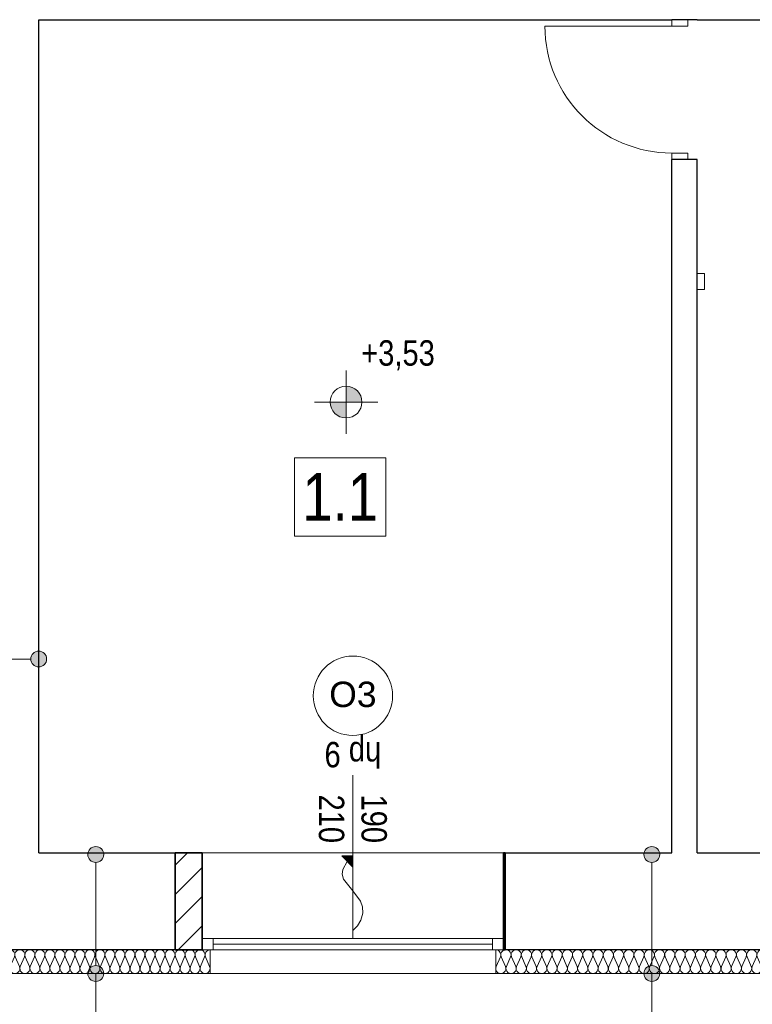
# Model space of a CAD drawing. Extents: x -543332 to -323966, y -9028 to 137422.
# Tile 181 of 250: x -488468 to -483851, y 80828 to 87032. Entities that reach past the tile are written whole.
import ezdxf

# ---------------------------------------------------------------- set-up
doc = ezdxf.new("R2010")
doc.units = 0
doc.header["$MEASUREMENT"] = 0
for name, color, linetype in [('A-Okna', 8, 'Continuous'), ('Arch ocieplenie', 8, 'Continuous'), ('Arch opisy', 8, 'Continuous'), ('Arch zmurowania', 8, 'Continuous'), ('INWENT RZĘDNE', 8, 'Continuous')]:
    doc.layers.add(name, color=color, linetype=linetype)
for name, color, linetype, lineweight in [('A-Okna_Nr_Pióra__9', 8, 'Continuous', 9), ('Arch ocieplenie_Nr_Pióra__44', 8, 'Continuous', 9), ('Arch ocieplenie_Nr_Pióra__9', 8, 'Continuous', 9), ('Arch opisy okien_Nr_Pióra__9', 8, 'Continuous', 9), ('Arch opisy_Nr_Pióra__21', 8, 'Continuous', 9), ('Arch opisy_Nr_Pióra__9', 8, 'Continuous', 9), ('Arch wykończenie_Nr_Pióra__3', 8, 'Continuous', 18), ('Arch zmurowania_Nr_Pióra__21', 8, 'Continuous', 9), ('Arch zmurowania_Nr_Pióra__27', 8, 'Continuous', 35), ('INWENT OPISY_Nr_Pióra__21', 8, 'Continuous', 9), ('INWENT RZĘDNE_Nr_Pióra__21', 8, 'Continuous', 9), ('INWENT. DRZWI_Nr_Pióra__5', 8, 'Continuous', 13), ('INWENT. OKNA_Nr_Pióra__21', 8, 'Continuous', 9), ('INWENT. OKNA_Nr_Pióra__5', 8, 'Continuous', 13), ('INWENT.ŚCIANY_Nr_Pióra__1', 8, 'Continuous', 25), ('INWENT.ŚCIANY_Nr_Pióra__21', 8, 'Continuous', 9)]:
    doc.layers.add(name, color=color, linetype=linetype, lineweight=lineweight)
doc.styles.add('GENERATED_STYLE_10', font='arial.ttf')
doc.styles.add('GENERATED_STYLE_3', font='ARIALN.TTF')
doc.styles.add('GENERATED_STYLE_4', font='ARIALN.TTF')
doc.styles.add('GENERATED_STYLE_7', font='ARIALN.TTF')
pattern_1 = [(45, (0, 0), (-91.923878, 91.923878), [])]

# ---------------------------------------------------------------- blocks, each defined once
blk = doc.blocks.new('Izolacja cieplna 14_206', base_point=(-489098.3, 67857.6))
at = {"layer": 'Arch ocieplenie_Nr_Pióra__44', "linetype": 'Continuous'}
for p, q in [((-489095.7, 67752.3), (-489069.4, 67812.9)), ((-489064.1, 67812.9), (-489037.9, 67752.3)), ((-489032.6, 67752.3), (-489006.3, 67812.9)), ((-489001, 67812.9), (-488974.8, 67752.3)), ((-488969.5, 67752.3), (-488943.2, 67812.9)), ((-488937.9, 67812.9), (-488911.7, 67752.3)), ((-488906.4, 67752.3), (-488880.1, 67812.9)), ((-488874.8, 67812.9), (-488848.6, 67752.3)), ((-488843.3, 67752.3), (-488817, 67812.9)), ((-488811.7, 67812.9), (-488785.5, 67752.3)), ((-488780.2, 67752.3), (-488753.9, 67812.9)), ((-488748.6, 67812.9), (-488722.4, 67752.3)), ((-488717.1, 67752.3), (-488690.8, 67812.9)), ((-488685.5, 67812.9), (-488659.3, 67752.3)), ((-488654, 67752.3), (-488627.7, 67812.9)), ((-488622.4, 67812.9), (-488596.1, 67752.3)), ((-488590.8, 67752.3), (-488564.6, 67812.9)), ((-488559.3, 67812.9), (-488533, 67752.3)), ((-488527.7, 67752.3), (-488501.5, 67812.9)), ((-488496.2, 67812.9), (-488469.9, 67752.3)), ((-488464.6, 67752.3), (-488438.4, 67812.9)), ((-488433.1, 67812.9), (-488406.8, 67752.3)), ((-488401.5, 67752.3), (-488375.3, 67812.9)), ((-488370, 67812.9), (-488343.7, 67752.3)), ((-488338.4, 67752.3), (-488312.2, 67812.9)), ((-488306.9, 67812.9), (-488280.6, 67752.3)), ((-488275.3, 67752.3), (-488249.1, 67812.9)), ((-488243.8, 67812.9), (-488217.5, 67752.3)), ((-488212.2, 67752.3), (-488186, 67812.9)), ((-488180.7, 67812.9), (-488154.4, 67752.3)), ((-488149.1, 67752.3), (-488122.9, 67812.9)), ((-488117.6, 67812.9), (-488091.3, 67752.3)), ((-488086, 67752.3), (-488059.8, 67812.9)), ((-488054.5, 67812.9), (-488028.2, 67752.3)), ((-488022.9, 67752.3), (-487996.7, 67812.9)), ((-487991.4, 67812.9), (-487965.1, 67752.3)), ((-487959.8, 67752.3), (-487933.6, 67812.9)), ((-487928.3, 67812.9), (-487902, 67752.3)), ((-487896.7, 67752.3), (-487870.5, 67812.9)), ((-487865.2, 67812.9), (-487838.9, 67752.3)), ((-487833.6, 67752.3), (-487807.4, 67812.9)), ((-487802.1, 67812.9), (-487775.8, 67752.3)), ((-487770.5, 67752.3), (-487744.3, 67812.9)), ((-487739, 67812.9), (-487712.7, 67752.3)), ((-487707.4, 67752.3), (-487681.1, 67812.9)), ((-487675.8, 67812.9), (-487649.6, 67752.3)), ((-487644.3, 67752.3), (-487618, 67812.9)), ((-487612.7, 67812.9), (-487586.5, 67752.3)), ((-487581.2, 67752.3), (-487554.9, 67812.9)), ((-487549.6, 67812.9), (-487523.4, 67752.3)), ((-487518.1, 67752.3), (-487491.8, 67812.9)), ((-487486.5, 67812.9), (-487460.3, 67752.3)), ((-487455, 67752.3), (-487428.7, 67812.9)), ((-487423.4, 67812.9), (-487397.2, 67752.3)), ((-487391.9, 67752.3), (-487365.6, 67812.9)), ((-487360.3, 67812.9), (-487334.1, 67752.3)), ((-487328.8, 67752.3), (-487302.5, 67812.9)), ((-487297.2, 67812.9), (-487271, 67752.3))]:
    blk.add_line(p, q, dxfattribs=at)
for centre, start_param, end_param in [((-489098.3, 67825.7), 4.299596, 6.283185), ((-489035.2, 67825.7), 4.299595, 8.266774), ((-488972.1, 67825.7), 4.299595, 8.266774), ((-488909, 67825.7), 4.299595, 8.266774), ((-488845.9, 67825.7), 4.299595, 8.266774), ((-488782.8, 67825.7), 4.299595, 8.266774), ((-488719.7, 67825.7), 4.299595, 8.266774), ((-488656.6, 67825.7), 4.299595, 8.266774), ((-488593.5, 67825.7), 4.299595, 8.266774), ((-488530.4, 67825.7), 4.299595, 8.266774), ((-488467.3, 67825.7), 4.299595, 8.266774), ((-488404.2, 67825.7), 4.299595, 8.266774), ((-488341.1, 67825.7), 4.299595, 8.266774), ((-488278, 67825.7), 4.299595, 8.266774), ((-488214.9, 67825.7), 4.299595, 8.266774), ((-488151.8, 67825.7), 4.299595, 8.266774), ((-488088.7, 67825.7), 4.299595, 8.266774), ((-488025.6, 67825.7), 4.299595, 8.266774), ((-487962.5, 67825.7), 4.299595, 8.266774), ((-487899.4, 67825.7), 4.299595, 8.266774), ((-487836.3, 67825.7), 4.299595, 8.266774), ((-487773.2, 67825.7), 4.299595, 8.266774), ((-487710.1, 67825.7), 4.299595, 8.266774), ((-487646.9, 67825.7), 4.299595, 8.266774), ((-487583.8, 67825.7), 4.299595, 8.266774), ((-487520.7, 67825.7), 4.299595, 8.266774), ((-487457.6, 67825.7), 4.299595, 8.266774), ((-487394.5, 67825.7), 4.299595, 8.266774), ((-487331.4, 67825.7), 4.299595, 8.266774), ((-487268.3, 67825.7), 0, 1.983589), ((-489066.8, 67739.5), 1.158003, 5.125183), ((-489003.7, 67739.5), 1.158003, 5.125183), ((-488940.6, 67739.5), 1.158003, 5.125183), ((-488877.5, 67739.5), 1.158003, 5.125183), ((-488814.4, 67739.5), 1.158003, 5.125183), ((-488751.3, 67739.5), 1.158003, 5.125183), ((-488688.2, 67739.5), 1.158003, 5.125183), ((-488625, 67739.5), 1.158003, 5.125183), ((-488561.9, 67739.5), 1.158003, 5.125183), ((-488498.8, 67739.5), 1.158003, 5.125183), ((-488435.7, 67739.5), 1.158003, 5.125183), ((-488372.6, 67739.5), 1.158003, 5.125183), ((-488309.5, 67739.5), 1.158003, 5.125183), ((-488246.4, 67739.5), 1.158003, 5.125183), ((-488183.3, 67739.5), 1.158003, 5.125183), ((-488120.2, 67739.5), 1.158003, 5.125183), ((-488057.1, 67739.5), 1.158003, 5.125183), ((-487994, 67739.5), 1.158003, 5.125183), ((-487930.9, 67739.5), 1.158003, 5.125183), ((-487867.8, 67739.5), 1.158003, 5.125183), ((-487804.7, 67739.5), 1.158003, 5.125183), ((-487741.6, 67739.5), 1.158003, 5.125183), ((-487678.5, 67739.5), 1.158003, 5.125183), ((-487615.4, 67739.5), 1.158003, 5.125183), ((-487552.3, 67739.5), 1.158003, 5.125183), ((-487489.2, 67739.5), 1.158003, 5.125183), ((-487426.1, 67739.5), 1.158003, 5.125183), ((-487363, 67739.5), 1.158003, 5.125183), ((-487299.9, 67739.5), 1.158003, 5.125183)]:
    blk.add_ellipse(centre, major_axis=(0, 31.9), ratio=0.989029, start_param=start_param, end_param=end_param, dxfattribs=at)
blk = doc.blocks.new('Izolacja cieplna 14_207', base_point=(-485468.3, 67857.6))
at = {"layer": 'Arch ocieplenie_Nr_Pióra__9', "linetype": 'Continuous'}
for p, q in [((-485465.6, 67752.3), (-485438.8, 67812.9)), ((-485433.3, 67812.9), (-485406.5, 67752.3)), ((-485401.1, 67752.3), (-485374.2, 67812.9)), ((-485368.8, 67812.9), (-485341.9, 67752.3)), ((-485336.5, 67752.3), (-485309.7, 67812.9)), ((-485304.3, 67812.9), (-485277.4, 67752.3)), ((-485272, 67752.3), (-485245.1, 67812.9)), ((-485239.7, 67812.9), (-485212.9, 67752.3)), ((-485207.4, 67752.3), (-485180.6, 67812.9)), ((-485175.2, 67812.9), (-485148.3, 67752.3)), ((-485142.9, 67752.3), (-485116, 67812.9)), ((-485110.6, 67812.9), (-485083.8, 67752.3)), ((-485078.3, 67752.3), (-485051.5, 67812.9)), ((-485046.1, 67812.9), (-485019.2, 67752.3)), ((-485013.8, 67752.3), (-484986.9, 67812.9)), ((-484981.5, 67812.9), (-484954.7, 67752.3)), ((-484949.3, 67752.3), (-484922.4, 67812.9)), ((-484917, 67812.9), (-484890.1, 67752.3)), ((-484884.7, 67752.3), (-484857.9, 67812.9)), ((-484852.4, 67812.9), (-484825.6, 67752.3)), ((-484820.2, 67752.3), (-484793.3, 67812.9)), ((-484787.9, 67812.9), (-484761, 67752.3)), ((-484755.6, 67752.3), (-484728.8, 67812.9)), ((-484723.3, 67812.9), (-484696.5, 67752.3)), ((-484691.1, 67752.3), (-484664.2, 67812.9)), ((-484658.8, 67812.9), (-484631.9, 67752.3)), ((-484626.5, 67752.3), (-484599.7, 67812.9)), ((-484594.3, 67812.9), (-484567.4, 67752.3)), ((-484562, 67752.3), (-484535.1, 67812.9)), ((-484529.7, 67812.9), (-484502.9, 67752.3)), ((-484497.4, 67752.3), (-484470.6, 67812.9)), ((-484465.2, 67812.9), (-484438.3, 67752.3)), ((-484432.9, 67752.3), (-484406, 67812.9)), ((-484400.6, 67812.9), (-484373.8, 67752.3)), ((-484368.3, 67752.3), (-484341.5, 67812.9)), ((-484336.1, 67812.9), (-484309.2, 67752.3)), ((-484303.8, 67752.3), (-484276.9, 67812.9)), ((-484271.5, 67812.9), (-484244.7, 67752.3)), ((-484239.3, 67752.3), (-484212.4, 67812.9)), ((-484207, 67812.9), (-484180.1, 67752.3)), ((-484174.7, 67752.3), (-484147.9, 67812.9)), ((-484142.4, 67812.9), (-484115.6, 67752.3)), ((-484110.2, 67752.3), (-484083.3, 67812.9)), ((-484077.9, 67812.9), (-484051, 67752.3)), ((-484045.6, 67752.3), (-484018.8, 67812.9)), ((-484013.3, 67812.9), (-483986.5, 67752.3)), ((-483981.1, 67752.3), (-483954.2, 67812.9)), ((-483948.8, 67812.9), (-483921.9, 67752.3)), ((-483916.5, 67752.3), (-483889.7, 67812.9)), ((-483884.3, 67812.9), (-483857.4, 67752.3)), ((-483852, 67752.3), (-483825.1, 67812.9)), ((-483819.7, 67812.9), (-483792.9, 67752.3)), ((-483787.4, 67752.3), (-483760.6, 67812.9)), ((-483755.2, 67812.9), (-483728.3, 67752.3)), ((-483722.9, 67752.3), (-483696, 67812.9)), ((-483690.6, 67812.9), (-483663.8, 67752.3)), ((-483658.3, 67752.3), (-483631.5, 67812.9)), ((-483626.1, 67812.9), (-483599.2, 67752.3)), ((-483593.8, 67752.3), (-483566.9, 67812.9)), ((-483561.5, 67812.9), (-483534.7, 67752.3)), ((-483529.3, 67752.3), (-483502.4, 67812.9)), ((-483497, 67812.9), (-483470.1, 67752.3)), ((-483464.7, 67752.3), (-483437.9, 67812.9)), ((-483432.4, 67812.9), (-483405.6, 67752.3)), ((-483400.2, 67752.3), (-483373.3, 67812.9)), ((-483367.9, 67812.9), (-483341, 67752.3))]:
    blk.add_line(p, q, dxfattribs=at)
for centre, start_param, end_param in [((-485468.3, 67825.7), 5.870392, 7.853982), ((-485403.8, 67825.7), 5.870392, 9.837571), ((-485339.2, 67825.7), 5.870392, 9.837571), ((-485274.7, 67825.7), 5.870392, 9.837571), ((-485210.1, 67825.7), 5.870392, 9.837571), ((-485145.6, 67825.7), 5.870392, 9.837571), ((-485081.1, 67825.7), 5.870392, 9.837571), ((-485016.5, 67825.7), 5.870392, 9.837571), ((-484952, 67825.7), 5.870392, 9.837571), ((-484887.4, 67825.7), 5.870392, 9.837571), ((-484822.9, 67825.7), 5.870392, 9.837571), ((-484758.3, 67825.7), 5.870392, 9.837571), ((-484693.8, 67825.7), 5.870392, 9.837571), ((-484629.2, 67825.7), 5.870392, 9.837571), ((-484564.7, 67825.7), 5.870392, 9.837571), ((-484500.1, 67825.7), 5.870392, 9.837571), ((-484435.6, 67825.7), 5.870392, 9.837571), ((-484371.1, 67825.7), 5.870392, 9.837571), ((-484306.5, 67825.7), 5.870392, 9.837571), ((-484242, 67825.7), 5.870392, 9.837571), ((-484177.4, 67825.7), 5.870392, 9.837571), ((-484112.9, 67825.7), 5.870392, 9.837571), ((-484048.3, 67825.7), 5.870392, 9.837571), ((-483983.8, 67825.7), 5.870392, 9.837571), ((-483919.2, 67825.7), 5.870392, 9.837571), ((-483854.7, 67825.7), 5.870392, 9.837571), ((-483790.1, 67825.7), 5.870392, 9.837571), ((-483725.6, 67825.7), 5.870392, 9.837571), ((-483661.1, 67825.7), 5.870392, 9.837571), ((-483596.5, 67825.7), 5.870392, 9.837571), ((-483532, 67825.7), 5.870392, 9.837571), ((-483467.4, 67825.7), 5.870392, 9.837571), ((-483402.9, 67825.7), 5.870392, 9.837571), ((-483338.3, 67825.7), 1.570796, 3.554385), ((-485436.1, 67739.5), 2.728799, 6.695979), ((-485371.5, 67739.5), 2.728799, 6.695979), ((-485307, 67739.5), 2.728799, 6.695979), ((-485242.4, 67739.5), 2.728799, 6.695979), ((-485177.9, 67739.5), 2.728799, 6.695979), ((-485113.3, 67739.5), 2.728799, 6.695979), ((-485048.8, 67739.5), 2.728799, 6.695979), ((-484984.2, 67739.5), 2.728799, 6.695979), ((-484919.7, 67739.5), 2.728799, 6.695979), ((-484855.1, 67739.5), 2.728799, 6.695979), ((-484790.6, 67739.5), 2.728799, 6.695979), ((-484726.1, 67739.5), 2.728799, 6.695979), ((-484661.5, 67739.5), 2.728799, 6.695979), ((-484597, 67739.5), 2.728799, 6.695979), ((-484532.4, 67739.5), 2.728799, 6.695979), ((-484467.9, 67739.5), 2.728799, 6.695979), ((-484403.3, 67739.5), 2.728799, 6.695979), ((-484338.8, 67739.5), 2.728799, 6.695979), ((-484274.2, 67739.5), 2.728799, 6.695979), ((-484209.7, 67739.5), 2.728799, 6.695979), ((-484145.1, 67739.5), 2.728799, 6.695979), ((-484080.6, 67739.5), 2.728799, 6.695979), ((-484016.1, 67739.5), 2.728799, 6.695979), ((-483951.5, 67739.5), 2.728799, 6.695979), ((-483887, 67739.5), 2.728799, 6.695979), ((-483822.4, 67739.5), 2.728799, 6.695979), ((-483757.9, 67739.5), 2.728799, 6.695979), ((-483693.3, 67739.5), 2.728799, 6.695979), ((-483628.8, 67739.5), 2.728799, 6.695979), ((-483564.2, 67739.5), 2.728799, 6.695979), ((-483499.7, 67739.5), 2.728799, 6.695979), ((-483435.1, 67739.5), 2.728799, 6.695979), ((-483370.6, 67739.5), 2.728799, 6.695979)]:
    blk.add_ellipse(centre, major_axis=(32.3, 0), ratio=0.988504, start_param=start_param, end_param=end_param, dxfattribs=at)
blk = doc.blocks.new('Ściana_28', base_point=(-487318.3, 67857.6))
at = {"layer": 'Arch zmurowania_Nr_Pióra__21', "linetype": 'Continuous'}
h = blk.add_hatch(dxfattribs=at)
h.set_pattern_fill('Common_Brick', color=256, style=0, pattern_type=2)
h.set_pattern_definition(pattern_1)
h.paths.add_polyline_path([(-487318.3, 68467.6), (-487488.3, 68467.6), (-487488.3, 67857.6), (-487318.3, 67857.6)], flags=0)
at = {"layer": 'Arch zmurowania_Nr_Pióra__27', "linetype": 'Continuous'}
for p, q in [((-487318.3, 68467.6), (-487488.3, 68467.6)), ((-487488.3, 68467.6), (-487488.3, 67857.6)), ((-487318.3, 67857.6), (-487318.3, 68467.6)), ((-487488.3, 67857.6), (-487318.3, 67857.6))]:
    blk.add_line(p, q, dxfattribs=at)
blk = doc.blocks.new('Ściana_29', base_point=(-485408.3, 67857.6))
at = {"layer": 'Arch zmurowania_Nr_Pióra__21', "linetype": 'Continuous'}
h = blk.add_hatch(dxfattribs=at)
h.set_pattern_fill('Common_Brick', color=256, style=0, pattern_type=2)
h.set_pattern_definition(pattern_1)
h.paths.add_polyline_path([(-485408.3, 68467.6), (-485418.3, 68467.6), (-485418.3, 67857.6), (-485408.3, 67857.6)], flags=0)
at = {"layer": 'Arch zmurowania_Nr_Pióra__27', "linetype": 'Continuous'}
for p, q in [((-485408.3, 68467.6), (-485418.3, 68467.6)), ((-485418.3, 68467.6), (-485418.3, 67857.6)), ((-485408.3, 67857.6), (-485408.3, 68467.6)), ((-485418.3, 67857.6), (-485408.3, 67857.6))]:
    blk.add_line(p, q, dxfattribs=at)
blk = doc.blocks.new('Krzywa_12', base_point=(-486368.3, 67977.9))
at = {"layer": 'A-Okna_Nr_Pióra__9', "linetype": 'Continuous'}
blk.add_hatch(color=256, dxfattribs=at).paths.add_polyline_path([(-486368.3, 68448.5), (-486368.7, 68377.8), (-486439, 68448.9)], flags=0)
for p, q in [((-486368.3, 68448.5), (-486439, 68448.9)), ((-486368.7, 68377.8), (-486439, 68448.9)), ((-486368.3, 68448.5), (-486368.7, 68377.8))]:
    blk.add_line(p, q, dxfattribs=at)
at = {"layer": 'A-Okna_Nr_Pióra__9', "linetype": 'Continuous', "flags": 128}
blk.add_lwpolyline([(-486368.3, 67977.9), (-486339.2, 68009.1), (-486317.9, 68044.1), (-486305.7, 68088.8), (-486308.2, 68127.5), (-486321.2, 68164), (-486368.3, 68228.5), (-486427.9, 68301.8), (-486435, 68333.8), (-486431, 68363.7), (-486403.9, 68413.3)], dxfattribs=at)
blk = doc.blocks.new('Koty wysokościowe_47', base_point=(-486411, 71308))
at = {"layer": 'INWENT RZĘDNE_Nr_Pióra__21', "linetype": 'Continuous'}
for points in [[(-486411, 71308), (-486311, 71308), (-486318.6, 71346.3), (-486340.3, 71378.7), (-486372.8, 71400.4), (-486411, 71408)], [(-486411, 71308), (-486511, 71308), (-486503.4, 71269.7), (-486481.7, 71237.3), (-486449.3, 71215.6), (-486411, 71208)]]:
    blk.add_hatch(color=256, dxfattribs=at).paths.add_polyline_path(points, flags=0)
for p, q in [((-486411, 71108), (-486411, 71508)), ((-486611, 71308), (-486211, 71308))]:
    blk.add_line(p, q, dxfattribs=at)
blk.add_circle((-486411, 71308), 100, dxfattribs=at)
at = {"layer": 'INWENT RZĘDNE_Nr_Pióra__21', "insert": (-486315.7, 71508), "char_height": 160, "attachment_point": 7, "style": 'GENERATED_STYLE_3'}
blk.add_mtext('{+3,53}', dxfattribs=at)
blk = doc.blocks.new('Linia_139', base_point=(-484484, 68457.6))
at = {"layer": 'Arch opisy_Nr_Pióra__21', "linetype": 'Continuous'}
for points in [[(-484434, 68457.6), (-484437.8, 68476.8), (-484448.6, 68493), (-484464.9, 68503.8), (-484484, 68507.6), (-484503.1, 68503.8), (-484519.3, 68493), (-484530.2, 68476.8), (-484534, 68457.6), (-484530.2, 68438.5), (-484519.3, 68422.3), (-484503.1, 68411.4), (-484484, 68407.6), (-484464.9, 68411.4), (-484448.6, 68422.3), (-484437.8, 68438.5)], [(-484434, 67707.6), (-484437.8, 67726.8), (-484448.6, 67743), (-484464.9, 67753.8), (-484484, 67757.6), (-484503.1, 67753.8), (-484519.3, 67743), (-484530.2, 67726.8), (-484534, 67707.6), (-484530.2, 67688.5), (-484519.3, 67672.3), (-484503.1, 67661.4), (-484484, 67657.6), (-484464.9, 67661.4), (-484448.6, 67672.3), (-484437.8, 67688.5)]]:
    blk.add_hatch(color=256, dxfattribs=at).paths.add_polyline_path(points, flags=0)
blk.add_line((-484484, 68407.6), (-484484, 67757.6), dxfattribs=at)
for centre in [(-484484, 68457.6), (-484484, 67707.6)]:
    blk.add_circle(centre, 50, dxfattribs=at)
blk = doc.blocks.new('Linia_140', base_point=(-484484, 67707.6))
at = {"layer": 'Arch opisy_Nr_Pióra__21', "linetype": 'Continuous'}
blk.add_line((-484484, 67707.6), (-484484, 66885), dxfattribs=at)
blk.add_circle((-484484, 66585), 300, dxfattribs=at)
blk = doc.blocks.new('Linia_141', base_point=(-487988.9, 68457.6))
at = {"layer": 'Arch opisy_Nr_Pióra__21', "linetype": 'Continuous'}
for points in [[(-487938.9, 68457.6), (-487942.7, 68476.8), (-487953.5, 68493), (-487969.7, 68503.8), (-487988.9, 68507.6), (-488008, 68503.8), (-488024.2, 68493), (-488035.1, 68476.8), (-488038.9, 68457.6), (-488035.1, 68438.5), (-488024.2, 68422.3), (-488008, 68411.4), (-487988.9, 68407.6), (-487969.7, 68411.4), (-487953.5, 68422.3), (-487942.7, 68438.5)], [(-487938.9, 67707.6), (-487942.7, 67726.8), (-487953.5, 67743), (-487969.7, 67753.8), (-487988.9, 67757.6), (-488008, 67753.8), (-488024.2, 67743), (-488035.1, 67726.8), (-488038.9, 67707.6), (-488035.1, 67688.5), (-488024.2, 67672.3), (-488008, 67661.4), (-487988.9, 67657.6), (-487969.7, 67661.4), (-487953.5, 67672.3), (-487942.7, 67688.5)]]:
    blk.add_hatch(color=256, dxfattribs=at).paths.add_polyline_path(points, flags=0)
blk.add_line((-487988.9, 68407.6), (-487988.9, 67757.6), dxfattribs=at)
for centre in [(-487988.9, 68457.6), (-487988.9, 67707.6)]:
    blk.add_circle(centre, 50, dxfattribs=at)
blk = doc.blocks.new('Linia_142', base_point=(-487988.9, 67707.6))
at = {"layer": 'Arch opisy_Nr_Pióra__21', "linetype": 'Continuous'}
blk.add_line((-487988.9, 67707.6), (-487988.9, 66885), dxfattribs=at)
blk.add_circle((-487988.9, 66585), 300, dxfattribs=at)
blk = doc.blocks.new('Linia_154', base_point=(-488348.3, 69689.3))
at = {"layer": 'Arch opisy_Nr_Pióra__21', "linetype": 'Continuous'}
for points in [[(-489048.3, 69689.3), (-489052.1, 69708.5), (-489063, 69724.7), (-489079.2, 69735.5), (-489098.3, 69739.3), (-489117.5, 69735.5), (-489133.7, 69724.7), (-489144.5, 69708.5), (-489148.3, 69689.3), (-489144.5, 69670.2), (-489133.7, 69654), (-489117.5, 69643.2), (-489098.3, 69639.3), (-489079.2, 69643.2), (-489063, 69654), (-489052.1, 69670.2)], [(-488298.3, 69689.3), (-488302.1, 69708.5), (-488313, 69724.7), (-488329.2, 69735.5), (-488348.3, 69739.3), (-488367.5, 69735.5), (-488383.7, 69724.7), (-488394.5, 69708.5), (-488398.3, 69689.3), (-488394.5, 69670.2), (-488383.7, 69654), (-488367.5, 69643.2), (-488348.3, 69639.3), (-488329.2, 69643.2), (-488313, 69654), (-488302.1, 69670.2)]]:
    blk.add_hatch(color=256, dxfattribs=at).paths.add_polyline_path(points, flags=0)
blk.add_line((-488398.3, 69689.3), (-489048.3, 69689.3), dxfattribs=at)
for centre in [(-489098.3, 69689.3), (-488348.3, 69689.3)]:
    blk.add_circle(centre, 50, dxfattribs=at)

msp = doc.modelspace()

# ---------------------------------------------------------------- linework, layer by layer
at = {"layer": 'Arch opisy_Nr_Pióra__9', "linetype": 'Continuous'}
msp.add_circle((-486368.3, 82772), 250, dxfattribs=at)
at = {"layer": 'Arch wykończenie_Nr_Pióra__3', "linetype": 'Continuous'}
for p, q in [((-487268.3, 81022), (-487268.3, 81172)), ((-485468.3, 81172), (-485468.3, 81022)), ((-487268.3, 81022), (-489098.3, 81022)), ((-485468.3, 81022), (-483338.3, 81022))]:
    msp.add_line(p, q, dxfattribs=at)
at = {"layer": 'INWENT. DRZWI_Nr_Pióra__5', "linetype": 'Continuous'}
for p, q in [((-484358.3, 86992), (-485158.3, 86992)), ((-484358.3, 87032), (-484358.3, 86992)), ((-484358.3, 86992), (-484258.3, 86992)), ((-484258.3, 86992), (-484258.3, 87032)), ((-484358.3, 86152), (-484358.3, 86192)), ((-484358.3, 86192), (-484258.3, 86192)), ((-484258.3, 86192), (-484258.3, 86152)), ((-484198.3, 85432), (-484153.3, 85432)), ((-484153.3, 85432), (-484153.3, 85332)), ((-484153.3, 85332), (-484198.3, 85332))]:
    msp.add_line(p, q, dxfattribs=at)
msp.add_arc((-484358.3, 86992), 800, 180, 270, dxfattribs=at)
at = {"layer": 'INWENT. OKNA_Nr_Pióra__5', "linetype": 'Continuous'}
for p, q in [((-486368.3, 81242), (-486368.3, 82272)), ((-487318.3, 81242), (-485418.3, 81242)), ((-487248.3, 81172), (-487248.3, 81242)), ((-485488.3, 81172), (-485488.3, 81242)), ((-487318.3, 81172), (-485418.3, 81172)), ((-485488.3, 81207), (-487248.3, 81207))]:
    msp.add_line(p, q, dxfattribs=at)
at = {"layer": 'INWENT.ŚCIANY_Nr_Pióra__1', "linetype": 'Continuous'}
for p, q in [((-488348.3, 81782), (-488348.3, 87032)), ((-488348.3, 87032), (-484358.3, 87032)), ((-484198.3, 87032), (-484358.3, 87032)), ((-484198.3, 87032), (-477448.3, 87032)), ((-484358.3, 81782), (-484358.3, 86152)), ((-484198.3, 86152), (-484358.3, 86152)), ((-484198.3, 85502), (-484198.3, 86152)), ((-484198.3, 85332), (-484198.3, 85502)), ((-484198.3, 81782), (-484198.3, 85332)), ((-488348.3, 81782), (-487488.3, 81782)), ((-487488.3, 81782), (-487488.3, 81522)), ((-485408.3, 81782), (-485408.3, 81522)), ((-485408.3, 81782), (-484358.3, 81782)), ((-484198.3, 81782), (-483388.3, 81782)), ((-487488.3, 81522), (-487488.3, 81172)), ((-485408.3, 81522), (-485408.3, 81172)), ((-487488.3, 81172), (-488948.3, 81172)), ((-483388.3, 81172), (-485408.3, 81172))]:
    msp.add_line(p, q, dxfattribs=at)
at = {"layer": 'INWENT.ŚCIANY_Nr_Pióra__21', "linetype": 'Continuous'}
for p, q in [((-487488.3, 81782), (-485408.3, 81782)), ((-487268.3, 81022), (-485468.3, 81022))]:
    msp.add_line(p, q, dxfattribs=at)

# ---------------------------------------------------------------- block references
at = {"layer": 'A-Okna', "color": 135, "linetype": 'Continuous', "lineweight": 9, "true_color": 0x3dad99}
msp.add_blockref('Krzywa_12', (-486368.3, 81292.3), dxfattribs=at)
at = {"layer": 'Arch ocieplenie', "color": 104, "linetype": 'Continuous', "lineweight": 13, "true_color": 0x029e21}
for name, p in [('Izolacja cieplna 14_206', (-489098.3, 81172)), ('Izolacja cieplna 14_207', (-485468.3, 81172))]:
    msp.add_blockref(name, p, dxfattribs=at)
at = {"layer": 'Arch opisy', "linetype": 'Continuous'}
for name, p in [('Linia_154', (-488348.3, 83003.7)), ('Linia_141', (-487988.9, 81772)), ('Linia_139', (-484484, 81772)), ('Linia_142', (-487988.9, 81022)), ('Linia_140', (-484484, 81022))]:
    msp.add_blockref(name, p, dxfattribs=at)
at = {"layer": 'Arch zmurowania'}
for name, p in [('Ściana_28', (-487318.3, 81172)), ('Ściana_29', (-485408.3, 81172))]:
    msp.add_blockref(name, p, dxfattribs=at)
at = {"layer": 'INWENT RZĘDNE'}
msp.add_blockref('Koty wysokościowe_47', (-486411, 84622.4), dxfattribs=at)

# ---------------------------------------------------------------- texts
at = {"layer": 'Arch opisy okien_Nr_Pióra__9', "linetype": 'Continuous', "insert": (-486368.3, 82861.1), "char_height": 160, "attachment_point": 2, "style": 'GENERATED_STYLE_10'}
msp.add_mtext('{O3}', dxfattribs=at)
at = {"layer": 'INWENT. OKNA_Nr_Pióra__21', "linetype": 'Continuous', "insert": (-486368.3, 82321.3), "char_height": 160, "attachment_point": 2, "rotation": 180, "style": 'GENERATED_STYLE_7'}
msp.add_mtext('{hp 9}', dxfattribs=at)
at = {"layer": 'INWENT. OKNA_Nr_Pióra__21', "linetype": 'Continuous', "insert": (-486154.2, 81997), "char_height": 160, "width": 709.227, "attachment_point": 2, "rotation": 270, "line_spacing_factor": 1.007581, "style": 'GENERATED_STYLE_7'}
msp.add_mtext('{190\\P210}', dxfattribs=at)

# ---------------------------------------------------------------- wipeouts: each hides what was drawn before it
at = {"linetype": 'Continuous', "ltscale": 1966243.302184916}
msp.add_wipeout([(-486736.3, 84272.2), (-486160.3, 84272.2), (-486160.3, 83778), (-486736.3, 83778)], dxfattribs=at).dxf.layer = 'INWENT OPISY_Nr_Pióra__21'

# ---------------------------------------------------------------- next in the draw order: linework, layer by layer
at = {"layer": 'INWENT OPISY_Nr_Pióra__21', "linetype": 'Continuous', "flags": 128}
msp.add_lwpolyline([(-486736.3, 84272.2), (-486160.3, 84272.2), (-486160.3, 83778), (-486736.3, 83778)], close=True, dxfattribs=at)

# ---------------------------------------------------------------- next in the draw order: texts
at = {"layer": 'INWENT OPISY_Nr_Pióra__21', "linetype": 'Continuous', "insert": (-486448.3, 83875.1), "char_height": 300, "attachment_point": 8, "style": 'GENERATED_STYLE_4'}
msp.add_mtext('{1.1 }', dxfattribs=at)

doc.saveas('drawing.dxf')
